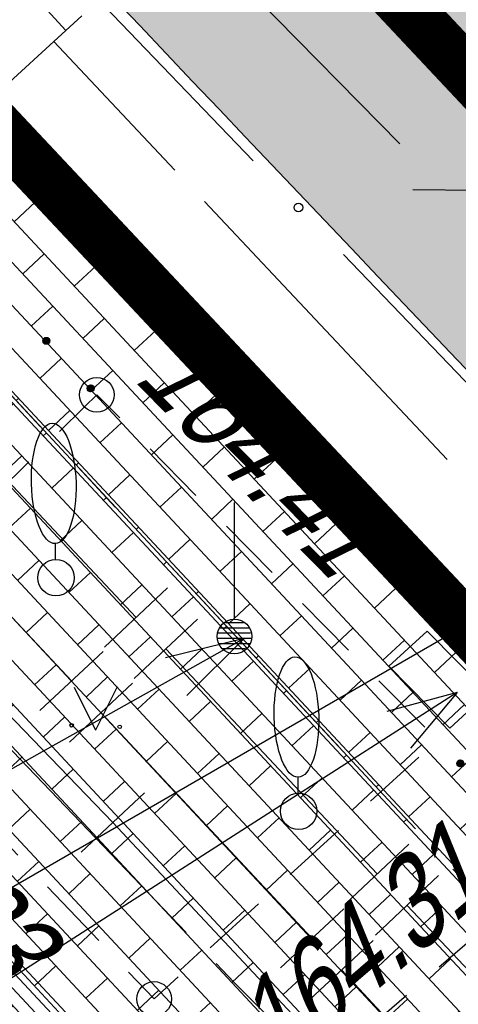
# Model space of a CAD drawing. Header units: millimetres. Extents: x 4385 to 11928, y 17253 to 36963.
# Tile 99 of 256: x 6050 to 6055, y 18533 to 18544. Entities that reach past the tile are written whole.
import ezdxf

# ---------------------------------------------------------------- set-up
doc = ezdxf.new("R2010")
doc.units = ezdxf.units.MM
doc.linetypes.add('CENTER', pattern=[50.8, 31.75, -6.35, 6.35, -6.35])
doc.linetypes.add('ГП_Ботаническая_1 и 2 этап$0$ACAD_ISO04W100', pattern=[30, 24, -3, 0, -3])
doc.layers.add('Верт_лоток', color=7, linetype='Continuous', lineweight=9, true_color=0x00005c)
doc.layers.add('Покр_трот_плитка 600х200х80_проезд_1.1(з)', color=250, linetype='Continuous', lineweight=0, true_color=0x333333)
for name, color, linetype, lineweight in [('Геоподоснова_34179-21 от 9.08.21$0$Водосток проектный', 7, 'Continuous', 25), ('Геоподоснова_34179-21 от 9.08.21$0$Газопровод', 7, 'Continuous', 25), ('Геоподоснова_34179-21 от 9.08.21$0$Горизонтали', 7, 'Continuous', 25), ('Геоподоснова_34179-21 от 9.08.21$0$Граница улицы', 7, 'Continuous', 25), ('Геоподоснова_34179-21 от 9.08.21$0$Кабели', 7, 'Continuous', 25), ('Геоподоснова_34179-21 от 9.08.21$0$Кабель Мосэнерго', 7, 'Continuous', 25), ('Геоподоснова_34179-21 от 9.08.21$0$Кабель связи', 7, 'Continuous', 25), ('Геоподоснова_34179-21 от 9.08.21$0$Красные линии', 7, 'Continuous', 25), ('Геоподоснова_34179-21 от 9.08.21$0$Леса и газоны', 7, 'Continuous', 25), ('Геоподоснова_34179-21 от 9.08.21$0$Отдельно стоящее дерево', 7, 'Continuous', 25), ('Геоподоснова_34179-21 от 9.08.21$0$Памятники', 7, 'Continuous', 25), ('Геоподоснова_34179-21 от 9.08.21$0$Столбы', 7, 'Continuous', 25), ('ГП_Ботаническая_1 и 2 этап$0$ГП_здан_проект_оси', 50, 'ГП_Ботаническая_1 и 2 этап$0$ACAD_ISO04W100', 15), ('ГП_граница_3_этапа_500', 202, 'Continuous', 15), ('ГП_здан_проект_оси', 50, 'CENTER', 0), ('ГП_реконстр_Ботаническая$0$ГП_дороги_УДС', 205, 'Continuous', 5), ('ГП_тротуары', 210, 'Continuous', 5)]:
    doc.layers.add(name, color=color, linetype=linetype, lineweight=lineweight)
doc.layers.add('ГП_граница_аренд_зем_500', color=7, linetype='Continuous', true_color=0x000000)
doc.layers.add('ГП_граница_ГПЗУ_500', color=7, linetype='Continuous', true_color=0x0000f5)
doc.layers.add('ГП_реконстр_Ботаническая$0$ГП_озел_проект_УДС', color=7, linetype='Continuous', lineweight=0, true_color=0xbedfd7, transparency=0.5)
doc.layers.add('ГП_реконстр_Ботаническая$0$ГП_тротуары_штриховка_УДС', color=7, linetype='Continuous', lineweight=0, true_color=0xd3c4ab, transparency=0.5)
doc.styles.add('Геоподоснова_34179-21 от 9.08.21$0$Style-RUSSIAN_1251 I 0.32289', font='RUSSIAN_1251.shx', dxfattribs={"oblique": 18.5})
doc.linetypes.add('П(2018)-170801_Пятницкое_ВП (171214)$0$05-16(НИ) Вх.гр._ГП$0$2012-05-01__П_К2_2015.01.28$0$лоток3', pattern='A,7,-0.01,[130,ltypeshp.shx,S=1,R=0,X=0,Y=0],-0.01,[130,ltypeshp.shx,S=1.2,R=75,X=-1.3,Y=0.312],-0.005,[130,ltypeshp.shx,S=1.2,R=285,X=-1.3,Y=-0.312],-0.005', length=7.03)

# ---------------------------------------------------------------- blocks, each defined once
blk = doc.blocks.new('Геоподоснова_34179-21 от 9.08.21$0$DEREVO_45')
at = {"layer": 'Геоподоснова_34179-21 от 9.08.21$0$Отдельно стоящее дерево', "color": 7, "linetype": 'Continuous', "lineweight": 25, "flags": 128}
blk.add_lwpolyline([(-0.007, 0.21), (-0.007, 0.393)], dxfattribs=at)
at = {"layer": 'Геоподоснова_34179-21 от 9.08.21$0$Отдельно стоящее дерево', "color": 7, "linetype": 'Continuous', "lineweight": 25}
blk.add_arc((0, 0), 0.21, 0, 359.99999, dxfattribs=at)
blk.add_ellipse((-0.0255, 1.088), major_axis=(-0.0185, 0.695), ratio=0.3698286, dxfattribs=at)
blk = doc.blocks.new('Геоподоснова_34179-21 от 9.08.21$0$DEREVO_46')
at = {"layer": 'Геоподоснова_34179-21 от 9.08.21$0$Отдельно стоящее дерево', "color": 7, "linetype": 'Continuous', "lineweight": 25, "flags": 128}
blk.add_lwpolyline([(-0.007, 0.21), (-0.007, 0.393)], dxfattribs=at)
at = {"layer": 'Геоподоснова_34179-21 от 9.08.21$0$Отдельно стоящее дерево', "color": 7, "linetype": 'Continuous', "lineweight": 25}
blk.add_arc((0, 0), 0.21, 0, 360, dxfattribs=at)
blk.add_ellipse((-0.026, 1.088), major_axis=(-0.019, 0.695), ratio=0.369829, dxfattribs=at)
blk = doc.blocks.new('Геоподоснова_34179-21 от 9.08.21$0$GAZON_1')
at = {"layer": 'Геоподоснова_34179-21 от 9.08.21$0$Леса и газоны', "color": 7, "linetype": 'Continuous', "lineweight": 25}
for p in [(-0.248, 0.499), (0.251, 0.502)]:
    blk.add_line(p, (0, 0), dxfattribs=at)
for centre in [(-0.276, 0.057), (0.279, 0.039)]:
    blk.add_arc(centre, 0.02, 0, 360, dxfattribs=at)
blk.add_point((-0.29, 0.043), dxfattribs=at)
blk = doc.blocks.new('Геоподоснова_34179-21 от 9.08.21$0$STOLBM_1')
at = {"layer": 'Геоподоснова_34179-21 от 9.08.21$0$Столбы', "color": 7, "linetype": 'Continuous', "lineweight": 25}
for p, q in [((0, 0.214), (0, 1.547)), ((-0.104, 0.16), (0.103, 0.16)), ((-0.186, 0.04), (0.187, 0.04)), ((-0.169, 0.1), (0.167, 0.1)), ((-0.195, -0.02), (0.194, -0.02)), ((-0.173, -0.08), (0.177, -0.08)), ((-0.133, -0.14), (0.129, -0.14))]:
    blk.add_line(p, q, dxfattribs=at)
blk.add_arc((0, 0), 0.2, 0, 360, dxfattribs=at)
blk = doc.blocks.new('Геоподоснова_34179-21 от 9.08.21$0$PIKET_168')
at = {"layer": 'Геоподоснова_34179-21 от 9.08.21$0$Горизонтали', "color": 7, "linetype": 'Continuous', "lineweight": 25}
blk.add_arc((0, 0), 0.2, 0, 360, dxfattribs=at)
blk = doc.blocks.new('Геоподоснова_34179-21 от 9.08.21$0$PIKET_171')
at = {"layer": 'Геоподоснова_34179-21 от 9.08.21$0$Горизонтали', "color": 7, "linetype": 'Continuous', "lineweight": 25}
blk.add_arc((0, 0), 0.2, 0, 360, dxfattribs=at)
blk = doc.blocks.new('Геоподоснова_34179-21 от 9.08.21$0$msdElementTypeLineString_21')
at = {"layer": 'Геоподоснова_34179-21 от 9.08.21$0$Граница улицы', "color": 7, "linetype": 'Continuous', "lineweight": 25}
for p, q in [((0.262, 0.682), (0.313, 0.628)), ((0.265, 0.687), (0.318, 0.63)), ((0.268, 0.691), (0.323, 0.632)), ((0.272, 0.693), (0.326, 0.636)), ((0.277, 0.696), (0.329, 0.641)), ((0.281, 0.699), (0.332, 0.645)), ((0.286, 0.701), (0.334, 0.65)), ((0.293, 0.701), (0.335, 0.656)), ((0.299, 0.702), (0.336, 0.662)), ((0.308, 0.699), (0.334, 0.671)), ((0.318, 0.695), (0.325, 0.689)), ((0.256, 0.659), (0.291, 0.623)), ((0.257, 0.666), (0.297, 0.623)), ((0.258, 0.672), (0.303, 0.624)), ((0.26, 0.677), (0.309, 0.625)), ((0.26, 0.648), (0.28, 0.627)), ((0.77, 0.118), (0.809, 0.075)), ((0.771, 0.124), (0.816, 0.076)), ((0.772, 0.13), (0.821, 0.077)), ((0.774, 0.135), (0.826, 0.08)), ((0.777, 0.139), (0.831, 0.082)), ((0.78, 0.143), (0.835, 0.084)), ((0.785, 0.146), (0.838, 0.089)), ((0.789, 0.148), (0.841, 0.093)), ((0.793, 0.151), (0.844, 0.097)), ((0.798, 0.153), (0.846, 0.102)), ((0.805, 0.153), (0.847, 0.108)), ((0.811, 0.154), (0.848, 0.114)), ((0.82, 0.151), (0.846, 0.124)), ((0.831, 0.148), (0.837, 0.141)), ((0.769, 0.111), (0.803, 0.075)), ((0.772, 0.101), (0.792, 0.079))]:
    blk.add_line(p, q, dxfattribs=at)
for centre in [(0.296, 0.662), (0.808, 0.114)]:
    blk.add_circle(centre, 0.04, dxfattribs=at)
blk = doc.blocks.new('Геоподоснова_34179-21 от 9.08.21$0$msdElementTypeLineString_22')
at = {"layer": 'Геоподоснова_34179-21 от 9.08.21$0$Граница улицы', "color": 7, "linetype": 'Continuous', "lineweight": 25}
for p, q in [((0.263, 1.197), (0.298, 1.162)), ((0.264, 1.21), (0.311, 1.163)), ((0.264, 1.204), (0.304, 1.162)), ((0.266, 1.216), (0.316, 1.164)), ((0.266, 1.187), (0.287, 1.165)), ((0.268, 1.221), (0.321, 1.167)), ((0.271, 1.225), (0.326, 1.169)), ((0.274, 1.229), (0.33, 1.172)), ((0.278, 1.232), (0.333, 1.176)), ((0.282, 1.235), (0.336, 1.18)), ((0.287, 1.237), (0.338, 1.185)), ((0.292, 1.24), (0.341, 1.19)), ((0.298, 1.24), (0.341, 1.196)), ((0.304, 1.241), (0.342, 1.202)), ((0.314, 1.239), (0.34, 1.211)), ((0.324, 1.235), (0.33, 1.229)), ((0.793, 0.685), (0.846, 0.632)), ((0.796, 0.689), (0.851, 0.634)), ((0.799, 0.694), (0.855, 0.636)), ((0.803, 0.696), (0.858, 0.641)), ((0.807, 0.699), (0.861, 0.645)), ((0.812, 0.702), (0.863, 0.649)), ((0.817, 0.704), (0.866, 0.654)), ((0.823, 0.705), (0.866, 0.66)), ((0.829, 0.705), (0.867, 0.667)), ((0.839, 0.703), (0.865, 0.676)), ((0.849, 0.699), (0.855, 0.693)), ((0.788, 0.662), (0.823, 0.626)), ((0.789, 0.675), (0.836, 0.627)), ((0.789, 0.668), (0.829, 0.627)), ((0.791, 0.68), (0.841, 0.629)), ((0.791, 0.651), (0.812, 0.63)), ((1.313, 0.126), (1.348, 0.091)), ((1.314, 0.133), (1.354, 0.091)), ((1.315, 0.139), (1.361, 0.092)), ((1.316, 0.145), (1.366, 0.093)), ((1.316, 0.116), (1.337, 0.094)), ((1.318, 0.15), (1.371, 0.096)), ((1.321, 0.154), (1.376, 0.098)), ((1.324, 0.158), (1.38, 0.101)), ((1.328, 0.161), (1.383, 0.105)), ((1.332, 0.164), (1.386, 0.109)), ((1.337, 0.166), (1.389, 0.114)), ((1.342, 0.168), (1.391, 0.118)), ((1.348, 0.169), (1.391, 0.125)), ((1.354, 0.17), (1.392, 0.131)), ((1.364, 0.167), (1.39, 0.14)), ((1.374, 0.164), (1.38, 0.157))]:
    blk.add_line(p, q, dxfattribs=at)
for centre in [(0.303, 1.201), (0.828, 0.666), (1.353, 0.13)]:
    blk.add_circle(centre, 0.04, dxfattribs=at)
blk = doc.blocks.new('Геоподоснова_34179-21 от 9.08.21$0$msdElementTypeLineString_28')
at = {"layer": 'Геоподоснова_34179-21 от 9.08.21$0$Граница улицы', "color": 7, "linetype": 'Continuous', "lineweight": 25}
for p, q in [((3.8, 5.228), (4.271, 4.697)), ((2.024, 4.488), (2.562, 4.951)), ((4.602, 4.322), (5.072, 3.791)), ((1.107, 3.7), (1.645, 4.162)), ((5.403, 3.416), (5.638, 3.151)), ((0.19, 2.911), (0.728, 3.374)), ((5.425, 2.94), (5.177, 2.687)), ((0.651, 2.044), (0.169, 2.564)), ((4.827, 2.329), (4.331, 1.822)), ((3.981, 1.465), (3.484, 0.958)), ((2.296, 0.27), (1.813, 0.79)), ((3.135, 0.601), (2.638, 0.094))]:
    blk.add_line(p, q, dxfattribs=at)
at = {"layer": 'Геоподоснова_34179-21 от 9.08.21$0$Граница улицы', "color": 7, "linetype": 'Continuous', "lineweight": 25, "flags": 128}
for points in [[(2.941, 5.277), (3.404, 5.676), (3.469, 5.602)], [(1.474, 1.157), (1.164, 1.492), (0.991, 1.677)]]:
    blk.add_lwpolyline(points, dxfattribs=at)
blk = doc.blocks.new('Геоподоснова_34179-21 от 9.08.21$0$msdElementTypeLine_1')
at = {"layer": 'Геоподоснова_34179-21 от 9.08.21$0$Граница улицы', "color": 7, "linetype": 'Continuous', "lineweight": 25}
for p, q in [((0.295, 3.63), (0.001, 3.941)), ((1.229, 2.645), (0.639, 3.267)), ((2.163, 1.659), (1.573, 2.282)), ((3.096, 0.674), (2.507, 1.296)), ((3.735, 0), (3.44, 0.311))]:
    blk.add_line(p, q, dxfattribs=at)
blk = doc.blocks.new('Геоподоснова_34179-21 от 9.08.21$0$msdElementTypeLine_3')
at = {"layer": 'Геоподоснова_34179-21 от 9.08.21$0$Граница улицы', "color": 7, "linetype": 'Continuous', "lineweight": 25}
for p, q in [((2.502, 2.469), (2.789, 2.752)), ((1.572, 1.552), (2.146, 2.118)), ((0.643, 0.635), (1.216, 1.201)), ((0, 0.001), (0.287, 0.284))]:
    blk.add_line(p, q, dxfattribs=at)
blk = doc.blocks.new('Геоподоснова_34179-21 от 9.08.21$0$msdElementTypeLine_4')
at = {"layer": 'Геоподоснова_34179-21 от 9.08.21$0$Граница улицы', "color": 7, "linetype": 'Continuous', "lineweight": 25}
blk.add_line((0.001, 0.001), (0.143, 0.141), dxfattribs=at)
blk = doc.blocks.new('Геоподоснова_34179-21 от 9.08.21$0$msdElementTypeLineString_42')
at = {"layer": 'Геоподоснова_34179-21 от 9.08.21$0$Граница улицы', "color": 7, "linetype": 'Continuous', "lineweight": 25}
for p, q in [((0, 6.973), (0.265, 6.705)), ((0.616, 6.349), (1.145, 5.812)), ((1.496, 5.456), (2.025, 4.92)), ((2.376, 4.564), (2.906, 4.027)), ((3.257, 3.671), (3.786, 3.135)), ((3.716, 2.79), (3.16, 2.282)), ((2.791, 1.945), (2.234, 1.437)), ((1.865, 1.099), (1.308, 0.591)), ((0.939, 0.254), (0.661, 0))]:
    blk.add_line(p, q, dxfattribs=at)
blk = doc.blocks.new('Геоподоснова_34179-21 от 9.08.21$0$msdElementTypeLineString_557')
at = {"layer": 'Геоподоснова_34179-21 от 9.08.21$0$Кабель Мосэнерго', "color": 10, "linetype": 'Continuous', "lineweight": 25}
for p, q in [((2.259, 2.703), (0, 5.046)), ((4.866, 0), (2.607, 2.343))]:
    blk.add_line(p, q, dxfattribs=at)
blk = doc.blocks.new('Геоподоснова_34179-21 от 9.08.21$0$msdElementTypeMultiLine_348')
at = {"layer": 'Геоподоснова_34179-21 от 9.08.21$0$Кабель Мосэнерго', "color": 1, "linetype": 'Continuous', "lineweight": 25}
blk.add_blockref('Геоподоснова_34179-21 от 9.08.21$0$msdElementTypeLineString_557', (0, 0), dxfattribs=at)
blk = doc.blocks.new('Геоподоснова_34179-21 от 9.08.21$0$msdElementTypeLineString_559')
at = {"layer": 'Геоподоснова_34179-21 от 9.08.21$0$Кабель Мосэнерго', "color": 10, "linetype": 'Continuous', "lineweight": 25}
blk.add_line((16.657, 14.14), (19.308, 11.376), dxfattribs=at)
at = {"layer": 'Геоподоснова_34179-21 от 9.08.21$0$Кабель Мосэнерго', "color": 10, "linetype": 'Continuous', "lineweight": 25, "flags": 128}
blk.add_lwpolyline([(19.654, 11.015), (19.863, 10.797), (22.357, 8.303)], dxfattribs=at)
blk = doc.blocks.new('Геоподоснова_34179-21 от 9.08.21$0$msdElementTypeMultiLine_350')
at = {"layer": 'Геоподоснова_34179-21 от 9.08.21$0$Кабель Мосэнерго', "color": 1, "linetype": 'Continuous', "lineweight": 25}
blk.add_blockref('Геоподоснова_34179-21 от 9.08.21$0$msdElementTypeLineString_559', (0, 0), dxfattribs=at)
blk = doc.blocks.new('Геоподоснова_34179-21 от 9.08.21$0$msdElementTypeLineString_561')
at = {"layer": 'Геоподоснова_34179-21 от 9.08.21$0$Кабель связи', "color": 3, "linetype": 'Continuous', "lineweight": 25}
for p, q in [((17.251, 14.675), (14.411, 17.569)), ((18.151, 14.136), (17.402, 14.143))]:
    blk.add_line(p, q, dxfattribs=at)
blk = doc.blocks.new('Геоподоснова_34179-21 от 9.08.21$0$msdElementTypeMultiLine_352')
at = {"layer": 'Геоподоснова_34179-21 от 9.08.21$0$Кабель связи', "color": 3, "linetype": 'Continuous', "lineweight": 25}
blk.add_blockref('Геоподоснова_34179-21 от 9.08.21$0$msdElementTypeLineString_561', (0, 0), dxfattribs=at)
blk = doc.blocks.new('Геоподоснова_34179-21 от 9.08.21$0$msdElementTypeLineString_562')
at = {"layer": 'Геоподоснова_34179-21 от 9.08.21$0$Кабели', "color": 7, "linetype": 'Continuous', "lineweight": 25}
for p, q in [((13.493, 9.115), (16.146, 6.354)), ((17.185, 5.273), (19.838, 2.512))]:
    blk.add_line(p, q, dxfattribs=at)
blk.add_circle((16.666, 5.814), 0.05, dxfattribs=at)
blk = doc.blocks.new('Геоподоснова_34179-21 от 9.08.21$0$msdElementTypeMultiLine_353')
at = {"layer": 'Геоподоснова_34179-21 от 9.08.21$0$Кабели', "color": 7, "linetype": 'Continuous', "lineweight": 25}
blk.add_blockref('Геоподоснова_34179-21 от 9.08.21$0$msdElementTypeLineString_562', (0, 0), dxfattribs=at)
blk = doc.blocks.new('Геоподоснова_34179-21 от 9.08.21$0$msdElementTypeLineString_566')
at = {"layer": 'Геоподоснова_34179-21 от 9.08.21$0$Газопровод', "color": 16, "linetype": 'Continuous', "lineweight": 25}
for p, q in [((15.946, 16.65), (18.381, 14.046)), ((18.016, 13.704), (18.746, 14.387)), ((18.358, 13.339), (19.088, 14.022)), ((18.723, 13.68), (21.158, 11.076)), ((20.793, 10.735), (21.524, 11.418)), ((21.135, 10.369), (21.865, 11.052)), ((21.5, 10.711), (23.935, 8.107))]:
    blk.add_line(p, q, dxfattribs=at)
blk = doc.blocks.new('Геоподоснова_34179-21 от 9.08.21$0$msdElementTypeMultiLine_355')
at = {"layer": 'Геоподоснова_34179-21 от 9.08.21$0$Газопровод', "color": 16, "linetype": 'Continuous', "lineweight": 25}
blk.add_blockref('Геоподоснова_34179-21 от 9.08.21$0$msdElementTypeLineString_566', (0, 0), dxfattribs=at)
blk = doc.blocks.new('Геоподоснова_34179-21 от 9.08.21$0$msdElementTypeLine_68')
at = {"layer": 'Геоподоснова_34179-21 от 9.08.21$0$Кабель Мосэнерго', "color": 7, "linetype": 'Continuous', "lineweight": 25}
for p, q in [((1.047, 0.971), (1.231, 1.14)), ((0.125, 0.126), (1.047, 0.97)), ((-0.059, -0.043), (0.125, 0.126))]:
    blk.add_line(p, q, dxfattribs=at)
blk = doc.blocks.new('Геоподоснова_34179-21 от 9.08.21$0$msdElementTypeLine_69')
at = {"layer": 'Геоподоснова_34179-21 от 9.08.21$0$Кабель Мосэнерго', "color": 7, "linetype": 'Continuous', "lineweight": 25}
for p, q in [((1.047, 0.971), (1.231, 1.14)), ((0.125, 0.126), (1.047, 0.97)), ((-0.059, -0.043), (0.125, 0.126))]:
    blk.add_line(p, q, dxfattribs=at)
blk = doc.blocks.new('Геоподоснова_34179-21 от 9.08.21$0$msdElementTypeMultiLine_356')
at = {"layer": 'Геоподоснова_34179-21 от 9.08.21$0$Кабель Мосэнерго', "color": 7, "linetype": 'Continuous', "lineweight": 25, "flags": 128}
for points in [[(1.047, 5.421), (5.128, 0.97)], [(0.125, 4.577), (4.206, 0.126)]]:
    blk.add_lwpolyline(points, dxfattribs=at)
at = {"layer": 'Геоподоснова_34179-21 от 9.08.21$0$Кабель Мосэнерго', "color": 7, "linetype": 'Continuous', "lineweight": 25}
for name, p in [('Геоподоснова_34179-21 от 9.08.21$0$msdElementTypeLine_69', (0, 4.451)), ('Геоподоснова_34179-21 от 9.08.21$0$msdElementTypeLine_68', (4.081, 0))]:
    blk.add_blockref(name, p, dxfattribs=at)
blk = doc.blocks.new('Геоподоснова_34179-21 от 9.08.21$0$msdElementTypeLineString_575')
at = {"layer": 'Геоподоснова_34179-21 от 9.08.21$0$Газопровод', "color": 16, "linetype": 'Continuous', "lineweight": 25}
for p, q in [((18.421, 13.994), (15.98, 16.588)), ((18.785, 14.337), (18.057, 13.652)), ((19.128, 13.973), (18.4, 13.288)), ((21.205, 11.036), (18.764, 13.63)), ((21.569, 11.379), (20.84, 10.693)), ((21.911, 11.015), (21.183, 10.329)), ((23.988, 8.078), (21.547, 10.672))]:
    blk.add_line(p, q, dxfattribs=at)
blk = doc.blocks.new('Геоподоснова_34179-21 от 9.08.21$0$msdElementTypeMultiLine_363')
at = {"layer": 'Геоподоснова_34179-21 от 9.08.21$0$Газопровод', "color": 16, "linetype": 'Continuous', "lineweight": 25}
blk.add_blockref('Геоподоснова_34179-21 от 9.08.21$0$msdElementTypeLineString_575', (0, 0), dxfattribs=at)
blk = doc.blocks.new('Геоподоснова_34179-21 от 9.08.21$0$msdElementTypeLineString_638')
at = {"layer": 'Геоподоснова_34179-21 от 9.08.21$0$Кабель Мосэнерго', "color": 7, "linetype": 'Continuous', "lineweight": 25}
for p, q in [((1.136, 6.953), (1.866, 7.637)), ((6.558, 1.158), (7.288, 1.842))]:
    blk.add_line(p, q, dxfattribs=at)
blk = doc.blocks.new('Геоподоснова_34179-21 от 9.08.21$0$msdElementTypeMultiLine_417')
at = {"layer": 'Геоподоснова_34179-21 от 9.08.21$0$Кабель Мосэнерго', "color": 7, "linetype": 'Continuous', "lineweight": 25, "flags": 128}
blk.add_lwpolyline([(1.501, 7.295), (6.923, 1.5)], dxfattribs=at)
at = {"layer": 'Геоподоснова_34179-21 от 9.08.21$0$Кабель Мосэнерго', "color": 7, "linetype": 'Continuous', "lineweight": 25}
blk.add_blockref('Геоподоснова_34179-21 от 9.08.21$0$msdElementTypeLineString_638', (0, 0), dxfattribs=at)
blk = doc.blocks.new('Геоподоснова_34179-21 от 9.08.21$0$DIMTXT_313')
at = {"layer": 'Геоподоснова_34179-21 от 9.08.21$0$Водосток проектный', "color": 7, "linetype": 'Continuous', "lineweight": 25, "flags": 128}
blk.add_lwpolyline([(0, 0), (-13.777, -7.954), (-18.818, -12.876)], dxfattribs=at)
blk = doc.blocks.new('Геоподоснова_34179-21 от 9.08.21$0$msdElementTypeLineString_922')
at = {"layer": 'Геоподоснова_34179-21 от 9.08.21$0$Красные линии', "linetype": 'Continuous', "lineweight": 25}
for points in [[(161.72, 26.292), (159.667, 28.48), (159.85, 28.651), (161.903, 26.463)], [(164.457, 23.376), (162.405, 25.563), (162.587, 25.734), (164.64, 23.547)], [(167.195, 20.459), (165.142, 22.646), (165.324, 22.817), (167.377, 20.63)]]:
    blk.add_hatch(color=1, dxfattribs=at).paths.add_polyline_path(points)
blk = doc.blocks.new('Геоподоснова_34179-21 от 9.08.21$0$msdElementTypeLineString_924')
at = {"layer": 'Геоподоснова_34179-21 от 9.08.21$0$Красные линии', "linetype": 'Continuous', "lineweight": 25}
for points in [[(160.845, 27.226), (158.792, 29.413), (158.974, 29.584), (161.027, 27.397)], [(163.582, 24.309), (161.529, 26.496), (161.711, 26.667), (163.764, 24.48)], [(166.319, 21.392), (164.266, 23.58), (164.448, 23.751), (166.501, 21.563)]]:
    blk.add_hatch(color=1, dxfattribs=at).paths.add_polyline_path(points)
blk = doc.blocks.new('Геоподоснова_34179-21 от 9.08.21$0$msdElementTypeLineString_930')
at = {"layer": 'Геоподоснова_34179-21 от 9.08.21$0$Красные линии', "linetype": 'Continuous', "lineweight": 25}
for points in [[(50.672, 9.547), (49.988, 10.276), (50.17, 10.447), (50.854, 9.718)], [(51.356, 8.817), (50.672, 9.547), (50.854, 9.718), (51.539, 8.989)], [(52.041, 8.088), (51.356, 8.817), (51.539, 8.989), (52.223, 8.259)], [(52.725, 7.359), (52.041, 8.088), (52.223, 8.259), (52.907, 7.53)], [(53.409, 6.63), (52.725, 7.359), (52.907, 7.53), (53.592, 6.801)], [(54.094, 5.901), (53.409, 6.63), (53.592, 6.801), (54.276, 6.072)], [(54.778, 5.171), (54.094, 5.901), (54.276, 6.072), (54.96, 5.343)], [(55.462, 4.442), (54.778, 5.171), (54.96, 5.343), (55.644, 4.613)]]:
    blk.add_hatch(color=1, dxfattribs=at).paths.add_polyline_path(points)
blk = doc.blocks.new('Геоподоснова_34179-21 от 9.08.21')
at = {"layer": 'Геоподоснова_34179-21 от 9.08.21$0$Кабели', "color": 10, "linetype": 'Continuous', "lineweight": 25}
for q in [(6054.395, 18536.049), (6054.665, 18535.628)]:
    blk.add_line((6055.204, 18536.27), q, dxfattribs=at)
at = {"layer": 'Геоподоснова_34179-21 от 9.08.21$0$Кабели', "color": 10, "linetype": 'Continuous', "lineweight": 25, "flags": 128}
blk.add_lwpolyline([(6055.204, 18536.27), (6049.63, 18532.698), (6046.32, 18529.537)], dxfattribs=at)
at = {"layer": 'Геоподоснова_34179-21 от 9.08.21$0$Кабель Мосэнерго', "color": 10, "linetype": 'Continuous', "lineweight": 25}
for p, q in [((6051.947, 18542.298), (6050.546, 18543.787)), ((6051.311, 18541.699), (6049.91, 18543.187)), ((6055.092, 18538.957), (6052.29, 18541.934)), ((6054.456, 18538.358), (6051.654, 18541.335)), ((6057.6, 18535.017), (6054.798, 18537.994)), ((6052.748, 18536.891), (6051.841, 18536.669)), ((6052.748, 18536.891), (6052.085, 18536.233))]:
    blk.add_line(p, q, dxfattribs=at)
at = {"layer": 'Геоподоснова_34179-21 от 9.08.21$0$Кабель Мосэнерго', "color": 10, "linetype": 'Continuous', "lineweight": 25, "flags": 128}
blk.add_lwpolyline([(6052.748, 18536.891), (6046.67, 18533.484), (6042.936, 18529.94)], dxfattribs=at)
at = {"layer": 'Геоподоснова_34179-21 от 9.08.21$0$Памятники', "color": 7, "linetype": 'Continuous', "lineweight": 25, "flags": 128}
blk.add_lwpolyline([(6055.564, 18536.264), (6054.861, 18536.977), (6054.418, 18536.572), (6055.12, 18535.859), (6055.564, 18536.264)], dxfattribs=at)
at = {"layer": 'Геоподоснова_34179-21 от 9.08.21$0$Водосток проектный', "color": 7, "linetype": 'Continuous', "lineweight": 25}
blk.add_blockref('Геоподоснова_34179-21 от 9.08.21$0$DIMTXT_313', (6063.217, 18541.611), dxfattribs=at)
at = {"layer": 'Геоподоснова_34179-21 от 9.08.21$0$Газопровод', "color": 1, "linetype": 'Continuous', "lineweight": 25}
for name, p in [('Геоподоснова_34179-21 от 9.08.21$0$msdElementTypeMultiLine_363', (6033.079, 18523.141)), ('Геоподоснова_34179-21 от 9.08.21$0$msdElementTypeMultiLine_355', (6032.372, 18522.356))]:
    blk.add_blockref(name, p, dxfattribs=at)
at = {"layer": 'Геоподоснова_34179-21 от 9.08.21$0$Горизонтали', "color": 7, "linetype": 'Continuous', "lineweight": 25}
for name, p in [('Геоподоснова_34179-21 от 9.08.21$0$PIKET_171', (6051.046, 18539.705)), ('Геоподоснова_34179-21 от 9.08.21$0$PIKET_168', (6051.707, 18532.732))]:
    blk.add_blockref(name, p, dxfattribs=at)
at = {"layer": 'Геоподоснова_34179-21 от 9.08.21$0$Граница улицы', "color": 7, "linetype": 'Continuous', "lineweight": 25}
for name, p in [('Геоподоснова_34179-21 от 9.08.21$0$msdElementTypeLineString_21', (6050.168, 18539.665)), ('Геоподоснова_34179-21 от 9.08.21$0$msdElementTypeLine_4', (6050.903, 18539.564)), ('Геоподоснова_34179-21 от 9.08.21$0$msdElementTypeLineString_42', (6051.046, 18532.732)), ('Геоподоснова_34179-21 от 9.08.21$0$msdElementTypeLine_3', (6048.115, 18536.813)), ('Геоподоснова_34179-21 от 9.08.21$0$msdElementTypeLine_1', (6047.972, 18532.732)), ('Геоподоснова_34179-21 от 9.08.21$0$msdElementTypeLineString_22', (6054.938, 18534.25)), ('Геоподоснова_34179-21 от 9.08.21$0$msdElementTypeLineString_28', (6052.975, 18528.614))]:
    blk.add_blockref(name, p, dxfattribs=at)
at = {"layer": 'Геоподоснова_34179-21 от 9.08.21$0$Кабели', "color": 7, "linetype": 'Continuous', "lineweight": 25}
blk.add_blockref('Геоподоснова_34179-21 от 9.08.21$0$msdElementTypeMultiLine_353', (6036.707, 18536.051), dxfattribs=at)
at = {"layer": 'Геоподоснова_34179-21 от 9.08.21$0$Кабель Мосэнерго', "color": 1, "linetype": 'Continuous', "lineweight": 25}
for name, p in [('Геоподоснова_34179-21 от 9.08.21$0$msdElementTypeMultiLine_350', (6032.769, 18522.125)), ('Геоподоснова_34179-21 от 9.08.21$0$msdElementTypeMultiLine_348', (6046.366, 18534.768))]:
    blk.add_blockref(name, p, dxfattribs=at)
at = {"layer": 'Геоподоснова_34179-21 от 9.08.21$0$Кабель Мосэнерго', "color": 7, "linetype": 'Continuous', "lineweight": 25}
for name, p in [('Геоподоснова_34179-21 от 9.08.21$0$msdElementTypeMultiLine_356', (6045.561, 18542.939)), ('Геоподоснова_34179-21 от 9.08.21$0$msdElementTypeMultiLine_417', (6049.731, 18527.473))]:
    blk.add_blockref(name, p, dxfattribs=at)
at = {"layer": 'Геоподоснова_34179-21 от 9.08.21$0$Кабель связи', "color": 3, "linetype": 'Continuous', "lineweight": 25}
blk.add_blockref('Геоподоснова_34179-21 от 9.08.21$0$msdElementTypeMultiLine_352', (6037.293, 18527.926), dxfattribs=at)
at = {"layer": 'Геоподоснова_34179-21 от 9.08.21$0$Красные линии', "color": 1, "linetype": 'Continuous', "lineweight": 25}
for name, p in [('Геоподоснова_34179-21 от 9.08.21$0$msdElementTypeLineString_922', (5889.974, 18514.407)), ('Геоподоснова_34179-21 от 9.08.21$0$msdElementTypeLineString_924', (5889.974, 18514.407)), ('Геоподоснова_34179-21 от 9.08.21$0$msdElementTypeLineString_930', (5999.875, 18532.375))]:
    blk.add_blockref(name, p, dxfattribs=at)
at = {"layer": 'Геоподоснова_34179-21 от 9.08.21$0$Леса и газоны', "color": 7, "linetype": 'Continuous', "lineweight": 25}
blk.add_blockref('Геоподоснова_34179-21 от 9.08.21$0$GAZON_1', (6051.032, 18535.833), dxfattribs=at)
at = {"layer": 'Геоподоснова_34179-21 от 9.08.21$0$Отдельно стоящее дерево', "color": 7, "linetype": 'Continuous', "lineweight": 25}
for name, p in [('Геоподоснова_34179-21 от 9.08.21$0$DEREVO_45', (6050.575, 18537.594)), ('Геоподоснова_34179-21 от 9.08.21$0$DEREVO_46', (6053.377, 18534.898))]:
    blk.add_blockref(name, p, dxfattribs=at)
at = {"layer": 'Геоподоснова_34179-21 от 9.08.21$0$Столбы', "color": 7, "linetype": 'Continuous', "lineweight": 25}
blk.add_blockref('Геоподоснова_34179-21 от 9.08.21$0$STOLBM_1', (6052.635, 18536.916), dxfattribs=at)
at = {"layer": 'Геоподоснова_34179-21 от 9.08.21$0$Горизонтали', "color": 7, "linetype": 'Continuous', "lineweight": 25, "style": 'Геоподоснова_34179-21 от 9.08.21$0$Style-RUSSIAN_1251 I 0.32289', "oblique": 18.5, "width": 0.799996}
for s, rotation, p in [('164.41', 314.6093, (6051.455, 18539.884)), ('164.33', 312.8253, (6047.61, 18535.245)), ('164.31', 40.7106, (6053.128, 18531.841))]:
    blk.add_text(s, height=1, rotation=rotation, dxfattribs=at).set_placement(p)
at = {"layer": 'Геоподоснова_34179-21 от 9.08.21$0$Памятники', "color": 7, "linetype": 'Continuous', "lineweight": 25, "style": 'Геоподоснова_34179-21 от 9.08.21$0$Style-RUSSIAN_1251 I 0.32289', "oblique": 18.5, "width": 0.8}
blk.add_text('АГИТ.', height=1, dxfattribs=at).set_placement((6055.158, 18537.081))
blk = doc.blocks.new('ГП_реконстр_Ботаническая')
at = {"layer": 'ГП_реконстр_Ботаническая$0$ГП_озел_проект_УДС'}
h = blk.add_hatch(color=256, dxfattribs=at)
h.dxf.hatch_style = 1
h.paths.add_polyline_path([(6043.163, 18556.159, 0.003153), (6060.578, 18537.741), (6062.023, 18539.124, -0.003153), (6044.625, 18557.524), (6040.994, 18561.413), (6040.379, 18562.072), (6039.745, 18562.75), (6039.571, 18562.937), (6039.182, 18563.108), (6039.1, 18563.136), (6038.544, 18563.328), (6037.323, 18563.594), (6037.072, 18563.636), (6036.174, 18563.698), (6036.125, 18563.697)])
at = {"layer": 'ГП_реконстр_Ботаническая$0$ГП_тротуары_штриховка_УДС'}
h = blk.add_hatch(color=256, dxfattribs=at)
h.dxf.hatch_style = 1
h.paths.add_polyline_path([(6051.842, 18546.923), (6043.973, 18555.293), (6036.141, 18563.697), (6035.564, 18563.694), (6034.95, 18563.644), (6034.614, 18563.602), (6033.832, 18562.855), (6041.518, 18554.624, 0.003525), (6061.029, 18534.02), (6059.545, 18532.516), (6065.909, 18525.735, 0.111322), (6066.882, 18530.024, 0.027015), (6066.825, 18531.103)])
at = {"layer": 'ГП_реконстр_Ботаническая$0$ГП_дороги_УДС'}
for radius, end in [(2008, 223.843688), (2010, 223.758284), (2012.25, 223.843688)]:
    blk.add_arc((7512.329, 19927.892), radius, 223.035712, end, dxfattribs=at)
blk = doc.blocks.new('ГП_Ботаническая_1 и 2 этап')
at = {"layer": 'ГП_Ботаническая_1 и 2 этап$0$ГП_здан_проект_оси'}
blk.add_line((5894.281, 18706.719), (6062.059, 18526.83), dxfattribs=at)
blk = doc.blocks.new('Покр')
at = {"layer": 'Покр_трот_плитка 600х200х80_проезд_1.1(з)'}
h = blk.add_hatch(dxfattribs=at)
h.set_pattern_fill('AR-BRSTD', color=256, scale=0.005, angle=313)
h.set_pattern_definition([(313, (39572.7534, -80703.96892), (0.2477160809, 0.2309989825), []), (43, (39572.7534, -80703.9689), (-0.098739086, 0.602526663), [0.338709, -0.338709])])
h.paths.add_polyline_path([(95.524, 30.232), (97.007, 31.625), (64.672, 66.077), (63.288, 64.787), (64.038, 63.983), (64.039, 63.983), (94.371, 31.46), (94.39, 31.44)])
h = blk.add_hatch(dxfattribs=at)
h.set_pattern_fill('AR-BRSTD', color=256, scale=0.005, angle=313)
h.set_pattern_definition([(313, (-5962.5526, -18500.8752), (0.247716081, 0.2309989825), []), (43, (-5962.5526, -18500.8752), (-0.098739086, 0.602526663), [0.338709, -0.338709])])
h.paths.add_polyline_path([(64.039, 63.983), (59.013, 59.306), (59.066, 59.249), (59.102, 59.156), (59.111, 59.16), (59.22, 58.88), (59.236, 58.81), (61.482, 56.402), (61.61, 56.521), (62.155, 55.936), (62.027, 55.817), (62.067, 55.774, -0.414214), (62.067, 55.772), (62.057, 55.762), (62.974, 54.779), (62.986, 54.79), (63.93, 53.777), (64.066, 53.903), (64.287, 53.665), (64.604, 53.311), (64.595, 53.064), (66.778, 50.724), (67.025, 50.715), (67.094, 50.642), (67.101, 50.649), (67.374, 50.356), (67.571, 50.13), (67.562, 49.883), (67.619, 49.822, -0.414214), (67.619, 49.819), (67.609, 49.81), (68.526, 48.826), (68.538, 48.837), (69.438, 47.872), (69.685, 47.863), (70.231, 47.278), (70.342, 46.903), (71.771, 45.371), (72.018, 45.362), (72.564, 44.777), (72.615, 44.466), (72.68, 44.395, -0.414214), (72.68, 44.393), (72.67, 44.383), (73.587, 43.4), (73.599, 43.411), (74.327, 42.63), (74.514, 42.685), (75.06, 42.1), (74.992, 41.917), (75.04, 41.865, -0.414214), (75.04, 41.863), (75.03, 41.853), (75.947, 40.869), (75.959, 40.88), (76.823, 39.953), (77.011, 40.009), (77.556, 39.424), (77.428, 39.304), (79.379, 37.213), (79.507, 37.332), (80.053, 36.747), (79.925, 36.628), (79.965, 36.585, -0.414214), (79.965, 36.583), (79.954, 36.573), (80.865, 35.597), (80.876, 35.608), (81.875, 34.536), (82.003, 34.656), (82.549, 34.071), (82.421, 33.951), (82.461, 33.909, -0.414214), (82.461, 33.906), (82.45, 33.897), (83.368, 32.913), (83.379, 32.924), (84.263, 31.977), (84.391, 32.096), (84.936, 31.511), (84.808, 31.392), (86.65, 29.417), (86.778, 29.537), (87.324, 28.952), (87.196, 28.832), (87.235, 28.79, -0.414214), (87.235, 28.787), (87.225, 28.778), (88.033, 27.911), (88.045, 27.922), (88.751, 27.165), (89.117, 27.028), (89.37, 26.758), (94.39, 31.44)])
blk = doc.blocks.new('A$Cb13f7625')
at = {"layer": 'Верт_лоток', "flags": 128}
for points in [[(65.822, 64.262), (74.77, 54.669)], [(65.632, 64.085), (74.58, 54.491)]]:
    blk.add_lwpolyline(points, dxfattribs=at)
at = {"layer": 'Верт_лоток', "linetype": 'П(2018)-170801_Пятницкое_ВП (171214)$0$05-16(НИ) Вх.гр._ГП$0$2012-05-01__П_К2_2015.01.28$0$лоток3', "ltscale": 0.13, "flags": 128}
blk.add_lwpolyline([(65.727, 64.174), (74.334, 54.946)], dxfattribs=at)

msp = doc.modelspace()

# ---------------------------------------------------------------- linework, layer by layer
at = {"layer": 'ГП_тротуары'}
msp.add_line((6027.954, 18566.177), (6059.56, 18532.5), dxfattribs=at)

# ---------------------------------------------------------------- block references
for name, p in [('ГП_реконстр_Ботаническая', (0, 0)), ('Покр', (5962.553, 18500.875))]:
    msp.add_blockref(name, p)

# ---------------------------------------------------------------- next in the draw order: block references
msp.add_blockref('ГП_Ботаническая_1 и 2 этап', (0, 0))

# ---------------------------------------------------------------- next in the draw order: linework, layer by layer
at = {"layer": 'ГП_граница_3_этапа_500', "const_width": 0.3}
msp.add_lwpolyline([(6059.56, 18532.5), (6027.314, 18567.068), (6002.779, 18544.169), (6003.585, 18543.305), (6005.104, 18541.67), (5997.569, 18534.643), (5957.809, 18577.534), (5913.612, 18536.322), (5912.637, 18537.368), (5881.45, 18508.287), (5893.33, 18447.41), (5988.7, 18466.01), (5992.473, 18469.551), (5994.465, 18471.42), (5997.67, 18474.427), (6011.272, 18487.19), (6028.095, 18502.975)], close=True, dxfattribs=at)
at = {"layer": 'ГП_граница_аренд_зем_500', "color": 190, "true_color": 0x9933ff, "const_width": 0.6}
msp.add_lwpolyline([(5892.85, 18716.544), (6024.877, 18575.86), (6064.881, 18533.238), (5990.171, 18463.136), (5886.567, 18442.93), (5839.299, 18683.877)], close=True, dxfattribs=at)
at = {"layer": 'ГП_граница_ГПЗУ_500', "const_width": 0.6}
msp.add_lwpolyline([(5908.35, 18693.62), (6021.68, 18572.86), (6059.56, 18532.5), (5988.7, 18466.01), (5893.33, 18447.41), (5866.96, 18582.54), (5865.98, 18582.35), (5863.92, 18593.17), (5864.85, 18593.36), (5851.03, 18664.19), (5868.97, 18667.79), (5895.42, 18681.33), (5908.35, 18693.62)], dxfattribs=at)
at = {"layer": 'ГП_здан_проект_оси', "ltscale": 0.1}
msp.add_lwpolyline([(5985.859, 18608.529), (6058.725, 18530.405)], dxfattribs=at)

# ---------------------------------------------------------------- next in the draw order: block references
for name, p in [('Геоподоснова_34179-21 от 9.08.21', (0, 0)), ('A$Cb13f7625', (5979.252, 18474.335))]:
    msp.add_blockref(name, p)

doc.saveas('drawing.dxf')
